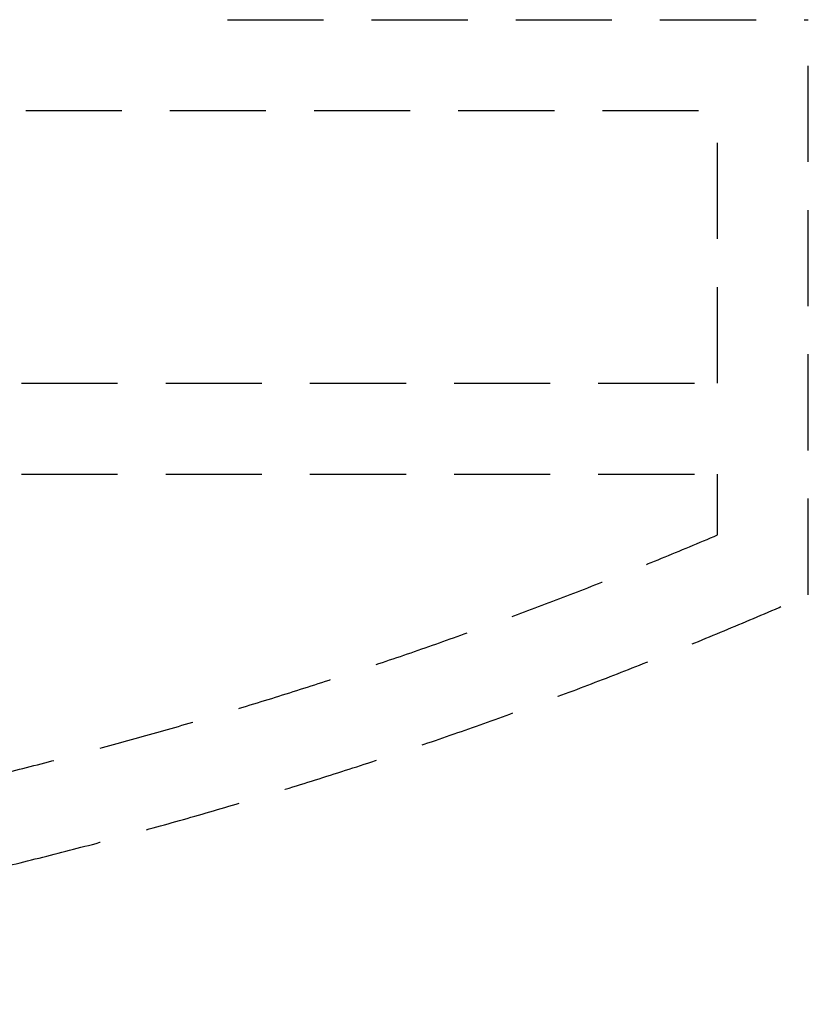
# Model space of a CAD drawing. Header units: millimetres. Extents: x -72189 to 24429, y 115 to 50981.
# Tile 6 of 10: x -31008 to -20589, y 6879 to 19881. Entities that reach past the tile are written whole.
import ezdxf

# ---------------------------------------------------------------- set-up
doc = ezdxf.new("R2010")
doc.units = ezdxf.units.MM
doc.header["$LTSCALE"] = 100
doc.linetypes.add('DASHED', pattern=[19.05, 12.7, -6.35])
doc.layers.add('WM570---_MATEN-M', color=7, linetype='Continuous')

msp = doc.modelspace()

# ---------------------------------------------------------------- linework, layer by layer
at = {"linetype": 'DASHED'}
msp.add_line((-21789, 13077), (-21789, 13881), dxfattribs=at)
at = {"layer": 'WM570---_MATEN-M', "linetype": 'DASHED'}
for p, q in [((-28264, 19881), (-20589, 19881)), ((-20589, 12288), (-20589, 19881)), ((-53789, 18681), (-21789, 18681)), ((-21789, 15081), (-21789, 18681)), ((-70989, 15081), (-21789, 15081)), ((-70989, 13881), (-21789, 13881))]:
    msp.add_line(p, q, dxfattribs=at)
for radius, start, end in [(63041, 247.03139, 292.96833), (64241, 246.32069, 293.67904)]:
    msp.add_arc((-46389, 71120), radius, start, end, dxfattribs=at)

doc.saveas('drawing.dxf')
